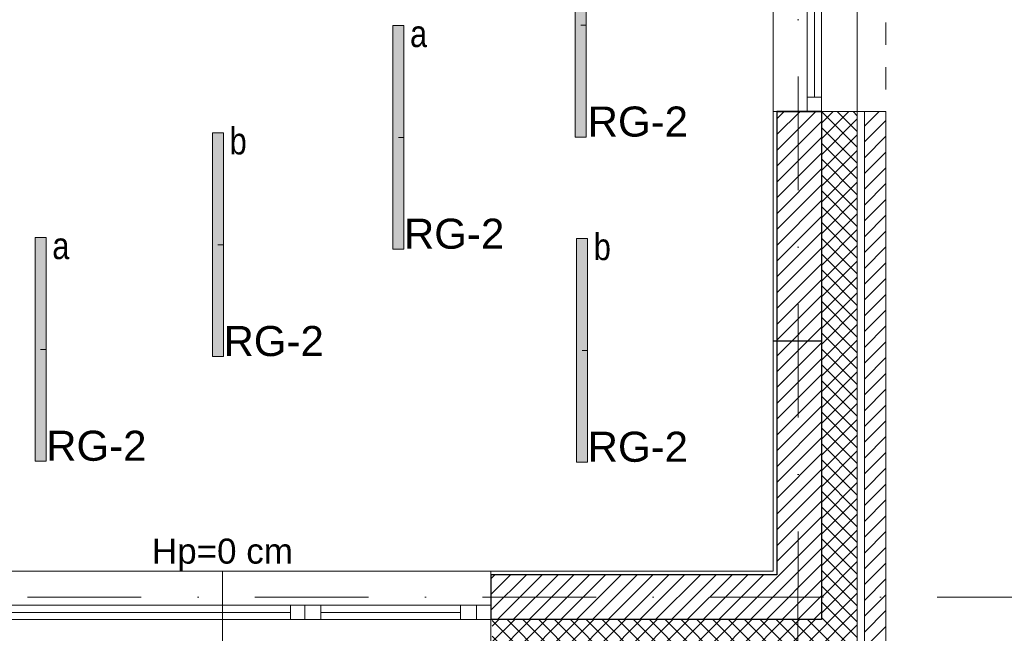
# Model space of a CAD drawing. Header units: metres. Extents: x -29 to 15534, y -4326 to 1447.
# Tile 44 of 48: x 13427 to 13977, y -2016 to -1673. Entities that reach past the tile are written whole.
import ezdxf
from ezdxf.enums import TextEntityAlignment as Align

# ---------------------------------------------------------------- set-up
doc = ezdxf.new("R2010")
doc.units = ezdxf.units.M
doc.header["$MEASUREMENT"] = 0
doc.linetypes.add('8', pattern=[0.5, 0.25, -0.25])
doc.linetypes.add('DASHDOT', pattern=[25.4, 12.7, -6.35, 0, -6.35])
for name, color, linetype, lineweight in [('#elektryczne', 7, 'Continuous', 20), ('A_B.CIENKIE', 8, 'Continuous', 9), ('A_HACZE', 8, 'Continuous', 5), ('A_OPISY', 8, 'Continuous', 18), ('A_OSIE', 8, 'Continuous', 13), ('A_OZNACZENIA OKIEN', 8, 'Continuous', 13), ('A_PROJEKTOWANE ŚCIANY MUROWANE NOŚNE', 8, 'Continuous', 30), ('A_STOLARKA', 8, 'Continuous', 5), ('A_TYNK', 8, 'Continuous', 5), ('A_WYMIARY WEWNETRZNE', 8, 'Continuous', 18), ('EB_obwody', 8, 'Continuous', 13)]:
    doc.layers.add(name, color=color, linetype=linetype, lineweight=lineweight)
doc.layers.add('A_OZNACZENIA WARSTW', color=8, linetype='Continuous')
doc.layers.add('rexp_Oprawy', color=7, linetype='Continuous')
doc.styles.add('ARIAL', font='arial.ttf')
doc.styles.add('m1_romans', font='romans.shx', dxfattribs={"width": 0.8})
doc.styles.add('opisy okien', font='txt', dxfattribs={"height": 15})
pattern_1 = [(225, (14464.78, -9e-13), (4.419417, -4.419417), [])]

# ---------------------------------------------------------------- blocks, each defined once
blk = doc.blocks.new('A$C1c85234f')
at = {"layer": 'A_OZNACZENIA OKIEN'}
blk.add_line((0, -138.51), (0, 0), dxfattribs=at)
at = {"layer": 'A_OZNACZENIA OKIEN', "ltscale": 0.1, "style": 'm1_romans', "width": 0.8}
blk.add_attdef('SZEROKOSC', text='', height=10, rotation=90, dxfattribs=at).set_placement((0, -99.01), align=Align.BOTTOM_CENTER)
blk.add_attdef('WYSOKOSC', text='', height=10, rotation=90, dxfattribs=at).set_placement((3.39, -99.86), align=Align.TOP_CENTER)
blk = doc.blocks.new('podkład')
at = {"layer": 'A_HACZE'}
h = blk.add_hatch(dxfattribs=at)
h.set_pattern_fill('ANSI31', color=8, scale=50, angle=180, style=0)
h.set_pattern_definition(pattern_1)
h.paths.add_polyline_path([(13849.62, -1424.7), (13874.62, -1424.7), (13874.62, -1050.03), (13849.62, -1050.03)])
h.paths.add_polyline_path([(13874.62, -1724.7), (13849.62, -1724.7), (13849.62, -1983.7), (13689.8, -1983.7), (13689.8, -2008.7), (13874.62, -2008.7)])
h.paths.add_polyline_path([(13510.23, -645.56), (13513.89, -670.3), (13849.62, -620.6), (13849.62, -750.03), (13874.62, -750.03), (13874.62, -591.63)])
h.paths.add_polyline_path([(13057.16, -712.63), (13060.82, -737.36), (13258.67, -708.07), (13255.01, -683.34)])
h.paths.add_polyline_path([(12950.03, -753.76), (12946.37, -729.02), (12835.54, -745.42), (12839.23, -770.15), (12886.3, -763.19), (12886.3, -1094.73), (12911.3, -1094.73), (12911.3, -759.49)])
h = blk.add_hatch(dxfattribs=at)
h.set_pattern_fill('ANSI31', color=8, scale=50, angle=180, style=0)
h.set_pattern_definition(pattern_1)
h.paths.add_polyline_path([(13910.62, -1724.7), (13898.62, -1724.7), (13898.62, -2032.7), (13689.8, -2032.7), (13689.8, -2044.7), (13910.62, -2044.7)])
h = blk.add_hatch(dxfattribs=at)
h.set_pattern_fill('ANSI37', color=8, scale=50, angle=90)
h.set_pattern_definition([(135, (14465.5966, -9e-13), (-4.419417, -4.419417), []), (225, (14465.5966, -9e-13), (4.419417, -4.419417), [])])
h.paths.add_polyline_path([(13894.6, -1724.7), (13874.6, -1724.7), (13874.6, -2008.7), (13690.62, -2008.7), (13690.62, -2028.7), (13894.6, -2028.7)])
at = {"layer": 'A_B.CIENKIE', "color": 8, "linetype": '8', "ltscale": 50}
blk.add_line((13910.62, -750.03), (13910.62, -1724.7), dxfattribs=at)
at = {"layer": 'A_OSIE', "color": 8, "linetype": 'DASHDOT', "ltscale": 5}
for p, q in [((13862.27, -307.18), (13861.3, -2335.96)), ((14256.99, -1996.2), (10108.73, -1996.2))]:
    blk.add_line(p, q, dxfattribs=at)
at = {"layer": 'A_OZNACZENIA WARSTW', "color": 8, "linetype": 'Continuous'}
blk.add_line((13874.62, -1853.2), (13847.62, -1853.2), dxfattribs=at)
at = {"layer": 'A_PROJEKTOWANE ŚCIANY MUROWANE NOŚNE', "color": 8}
for p, q in [((13849.62, -1724.7), (13849.62, -1983.7)), ((13874.62, -1724.7), (13874.62, -2008.7)), ((13849.62, -1983.7), (13689.8, -1983.7)), ((13689.8, -1983.7), (13689.8, -2008.7)), ((13874.62, -2008.7), (13689.8, -2008.7))]:
    blk.add_line(p, q, dxfattribs=at)
for points in [[(13849.62, -1724.7), (13874.62, -1724.7)], [(13874.62, -1724.7), (13849.62, -1724.7)]]:
    blk.add_lwpolyline(points, dxfattribs=at)
at = {"layer": 'A_STOLARKA', "color": 8}
for p, q in [((13866.62, -1716.7), (13866.62, -1532.7)), ((13874.62, -1724.7), (13874.62, -1530.7)), ((13870.62, -1716.7), (13870.62, -1538.7)), ((13866.62, -1724.7), (13866.62, -1720.7)), ((13689.8, -2000.7), (13389.8, -2000.7)), ((13577.8, -2004.7), (13397.8, -2004.7)), ((13672.8, -2004.7), (13594.8, -2004.7)), ((13681.8, -2008.7), (13389.8, -2008.7)), ((13689.8, -2008.7), (13685.8, -2008.7))]:
    blk.add_line(p, q, dxfattribs=at)
for points in [[(13894.62, -1424.7), (13847.62, -1424.7), (13847.62, -1724.7), (13894.62, -1724.7)], [(13866.62, -1716.7), (13874.62, -1716.7), (13874.62, -1724.7), (13866.62, -1724.7)], [(13389.8, -2044.7), (13389.8, -1981.7), (13689.8, -1981.7), (13689.8, -2044.7)], [(13577.8, -2008.7), (13577.8, -2000.7), (13585.8, -2000.7), (13585.8, -2008.7)], [(13585.8, -2008.7), (13585.8, -2000.7), (13594.8, -2000.7), (13594.8, -2008.7)], [(13672.8, -2008.7), (13672.8, -2000.7), (13681.8, -2000.7), (13681.8, -2008.7)], [(13681.8, -2008.7), (13681.8, -2000.7), (13689.8, -2000.7), (13689.8, -2008.7)]]:
    blk.add_lwpolyline(points, close=True, dxfattribs=at)
at = {"layer": 'A_TYNK', "color": 8, "linetype": 'Continuous'}
for p, q in [((13894.62, -1724.7), (13894.62, -2008.7)), ((13910.62, -1724.7), (13894.62, -1724.7))]:
    blk.add_line(p, q, dxfattribs=at)
at = {"layer": 'A_TYNK', "color": 8}
blk.add_lwpolyline([(13847.62, -1724.7), (13847.62, -1981.7), (13231.8, -1981.7)], dxfattribs=at)
at = {"layer": 'A_TYNK', "color": 8, "linetype": 'Continuous'}
for points in [[(13894.62, -1724.7), (13894.62, -2028.7), (13689.8, -2028.7)], [(13898.62, -1724.7), (13898.62, -2032.7), (13689.8, -2032.7)], [(13910.62, -1724.7), (13910.62, -2044.7), (13689.8, -2044.7)]]:
    blk.add_lwpolyline(points, dxfattribs=at)
at = {"layer": 'A_WYMIARY WEWNETRZNE', "color": 8, "linetype": 'Continuous'}
ref = blk.add_blockref('A$C1c85234f', (13539.8, -1981.7), dxfattribs=at)
ref.add_attrib('WYSOKOSC', '258', dxfattribs={"layer": 'A_OZNACZENIA OKIEN', "ltscale": 0.1, "height": 14, "rotation": 90, "style": 'ARIAL'}).set_placement((13543.19, -2081.55), align=Align.TOP_CENTER)
ref.add_attrib('SZEROKOSC', '258', dxfattribs={"layer": 'A_OZNACZENIA OKIEN', "ltscale": 0.1, "height": 14, "rotation": 90, "style": 'ARIAL'}).set_placement((13539.8, -2080.7), align=Align.BOTTOM_CENTER)
at = {"layer": 'A_OZNACZENIA OKIEN', "color": 8, "lineweight": 13, "insert": (13539.8, -1981.7), "char_height": 14, "attachment_point": 8, "style": 'opisy okien'}
blk.add_mtext('{\\fArial|b0|i0|c238|p34;Hp=0 cm}', dxfattribs=at)
blk = doc.blocks.new('rexp_lib_l_60')
at = {"layer": 'rexp_Oprawy', "linetype": 'Continuous', "lineweight": 18, "true_color": 0x007fff}
blk.add_hatch(color=150, dxfattribs=at).paths.add_polyline_path([(-3.1, -62.5), (3.1, -62.5), (3.1, 62.5), (-3.1, 62.5)])
at = {"layer": 'rexp_Oprawy', "color": 150, "linetype": 'Continuous', "lineweight": 18, "true_color": 0x007fff}
blk.add_lwpolyline([(-3.1, -62.5), (3.1, -62.5), (3.1, 62.5), (-3.1, 62.5)], close=True, dxfattribs=at)
at = {"layer": 'rexp_Oprawy', "color": 7, "linetype": 'Continuous', "lineweight": 18}
blk.add_lwpolyline([(-3.1, -62.5), (3.1, -62.5), (3.1, 62.5), (-3.1, 62.5)], close=True, dxfattribs=at)
blk.add_lwpolyline([(0, 0), (3.1, 0)], dxfattribs=at)

msp = doc.modelspace()

# ---------------------------------------------------------------- block references
at = {"layer": '#elektryczne', "color": 8, "linetype": 'Continuous', "lineweight": 18}
msp.add_blockref('podkład', (0, 0), dxfattribs=at)
at = {"layer": 'rexp_Oprawy', "color": 0, "linetype": 'Continuous', "lineweight": 18}
for p in [(13740.02, -1676.56, 754), (13537.31, -1799.24), (13740.81, -1858.32, 377), (13438.21, -1857.77, 377), (13638.15, -1739.24)]:
    msp.add_blockref('rexp_lib_l_60', p, dxfattribs=at)

# ---------------------------------------------------------------- texts
at = {"layer": 'A_OPISY', "color": 0, "lineweight": 13, "char_height": 15, "width": 16.3849, "attachment_point": 5, "style": 'opisy okien'}
for s, insert in [('{\\fArial Narrow|b0|i0|c238|p39;a}', (13649.44, -1681.34)), ('{\\fArial Narrow|b0|i0|c238|p39;b}', (13548.61, -1741.34)), ('{\\fArial Narrow|b0|i0|c238|p39;b}', (13752.1, -1800.42, 377)), ('{\\fArial Narrow|b0|i0|c238|p39;a}', (13449.51, -1799.87, 377))]:
    msp.add_mtext(s, dxfattribs=dict(at, insert=insert))
at = {"layer": 'EB_obwody', "color": 5, "style": 'ARIAL'}
for p in [(13743.91, -1738.77, 754), (13641.25, -1801.46), (13540.41, -1861.46), (13441.31, -1919.98, 377), (13743.91, -1920.54, 377)]:
    msp.add_text('RG-2', height=16.8, rotation=0, dxfattribs=at).set_placement(p)

doc.saveas('drawing.dxf')
